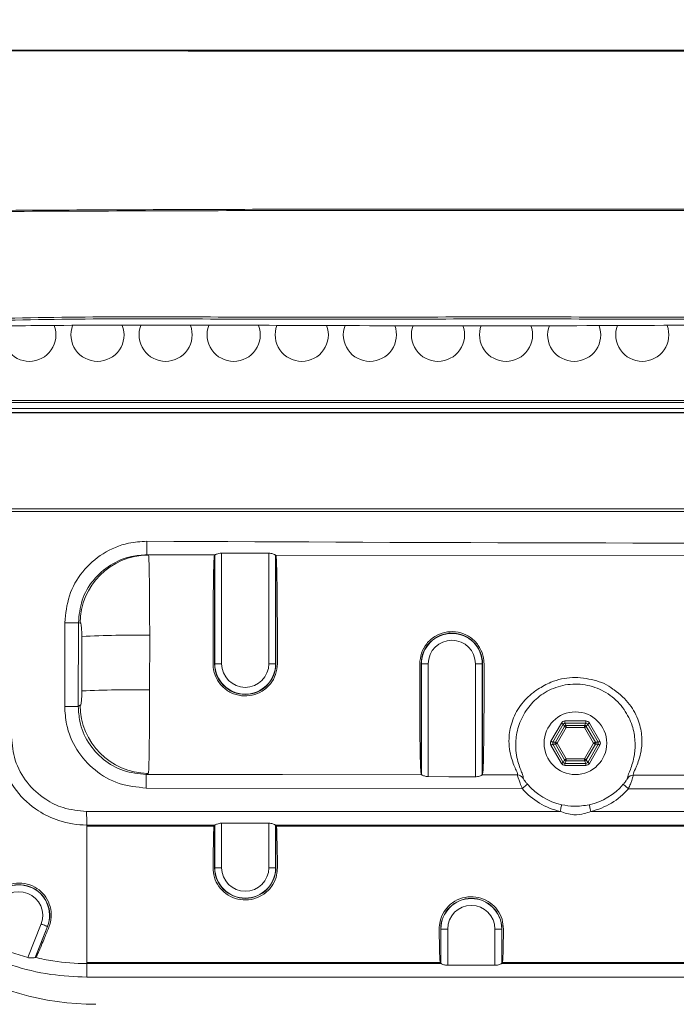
# Model space of a CAD drawing. Header units: millimetres. Extents: x 275 to 1254, y 266 to 807.
# Tile 11 of 41: x 358 to 406, y 439 to 511. Entities that reach past the tile are written whole.
import ezdxf

# ---------------------------------------------------------------- set-up
doc = ezdxf.new("R2010")
doc.units = ezdxf.units.MM
doc.header["$LTSCALE"] = 5

msp = doc.modelspace()

# ---------------------------------------------------------------- linework, layer by layer
at = {"color": 7, "linetype": 'Continuous', "lineweight": 15}
for p, q in [((356.072, 483.476), (420.962, 483.476)), ((420.962, 483.311), (356.072, 483.311)), ((356.072, 482.884), (420.962, 482.884)), ((356.072, 482.588), (420.962, 482.588)), ((356.072, 482.555), (420.962, 482.555)), ((335.976, 475.303), (497.883, 475.303)), ((497.883, 475.503), (337.375, 475.503)), ((372.587, 472.254), (372.587, 464.129)), ((376.052, 464.129), (376.052, 472.249)), ((367.094, 472.127), (367.185, 472.11)), ((372.087, 472.121), (367.094, 472.127)), ((372.07, 472.106), (372.087, 472.121)), ((372.07, 464.129), (372.07, 472.106)), ((372.087, 472.121), (372.087, 472.121)), ((372.087, 464.129), (372.087, 472.121)), ((376.552, 472.115), (376.57, 472.101)), ((376.552, 472.115), (376.552, 472.115)), ((407.687, 472.073), (376.552, 472.115)), ((376.552, 472.115), (376.552, 464.129)), ((376.57, 472.101), (376.57, 464.129)), ((361.064, 460.995), (361.073, 467.144)), ((362.069, 467.143), (362.06, 460.993)), ((362.32, 462.13), (362.32, 466.128)), ((367.304, 466.228), (367.297, 462.218)), ((372.087, 464.129), (372.07, 464.129)), ((372.087, 464.129), (372.587, 464.129)), ((376.552, 464.129), (376.052, 464.129)), ((376.552, 464.129), (376.57, 464.129)), ((387.26, 464.129), (387.243, 464.129)), ((387.243, 456.04), (387.243, 464.129)), ((387.76, 464.129), (387.26, 464.129)), ((387.26, 455.976), (387.26, 464.129)), ((387.76, 464.129), (387.76, 455.84)), ((391.225, 455.835), (391.225, 464.129)), ((391.225, 464.129), (391.725, 464.129)), ((391.725, 464.129), (391.725, 455.969)), ((391.725, 464.129), (391.743, 464.129)), ((391.743, 464.129), (391.743, 456.035)), ((397.796, 459.927), (399.336, 459.927)), ((397.796, 459.927), (397.796, 459.779)), ((399.336, 459.927), (399.336, 459.779)), ((396.769, 458.446), (397.539, 459.779)), ((397.668, 459.705), (396.898, 458.371)), ((397.099, 458.371), (397.768, 459.53)), ((397.897, 459.456), (397.228, 458.297)), ((397.668, 459.705), (397.796, 459.779)), ((397.768, 459.53), (397.668, 459.705)), ((399.336, 459.779), (397.796, 459.779)), ((397.796, 459.779), (397.897, 459.604)), ((397.897, 459.604), (399.235, 459.604)), ((397.897, 459.604), (397.897, 459.456)), ((399.235, 459.456), (397.897, 459.456)), ((399.235, 459.604), (399.336, 459.779)), ((399.235, 459.604), (399.235, 459.456)), ((399.904, 458.297), (399.235, 459.456)), ((399.336, 459.779), (399.465, 459.705)), ((399.465, 459.705), (399.364, 459.53)), ((399.364, 459.53), (400.033, 458.371)), ((400.234, 458.371), (399.465, 459.705)), ((399.593, 459.779), (400.363, 458.446)), ((397.539, 456.815), (396.769, 458.149)), ((396.898, 458.223), (396.898, 458.371)), ((396.898, 458.371), (397.099, 458.371)), ((396.898, 458.223), (397.668, 456.889)), ((397.099, 458.223), (396.898, 458.223)), ((397.768, 457.064), (397.099, 458.223)), ((397.228, 458.297), (397.897, 457.138)), ((399.235, 457.138), (399.904, 458.297)), ((400.033, 458.223), (399.364, 457.064)), ((399.465, 456.889), (400.234, 458.223)), ((400.363, 458.149), (399.593, 456.815)), ((400.033, 458.371), (400.234, 458.371)), ((400.234, 458.223), (400.033, 458.223)), ((400.234, 458.371), (400.234, 458.223)), ((397.668, 456.889), (397.768, 457.064)), ((397.897, 457.138), (397.897, 456.99)), ((397.897, 457.138), (399.235, 457.138)), ((399.235, 457.138), (399.235, 456.99)), ((399.364, 457.064), (399.465, 456.889)), ((397.796, 456.815), (397.668, 456.889)), ((397.897, 456.99), (397.796, 456.815)), ((397.796, 456.815), (399.336, 456.815)), ((397.796, 456.815), (397.796, 456.667)), ((399.336, 456.667), (397.796, 456.667)), ((399.235, 456.99), (397.897, 456.99)), ((399.336, 456.815), (399.235, 456.99)), ((399.336, 456.815), (399.465, 456.889)), ((399.336, 456.815), (399.336, 456.667)), ((387.26, 455.976), (387.243, 456.04)), ((387.264, 455.973), (387.26, 455.976)), ((391.725, 455.969), (391.721, 455.966)), ((391.721, 455.966), (394.307, 455.962)), ((391.743, 456.035), (391.725, 455.969)), ((394.663, 454.963), (367.048, 455.005)), ((362.673, 453.288), (397.446, 453.288)), ((399.686, 453.288), (442.166, 453.288)), ((362.685, 452.203), (362.685, 452.288)), ((372.088, 452.288), (362.685, 452.288)), ((362.685, 442.203), (362.685, 452.203)), ((372.034, 452.203), (362.685, 452.203)), ((372.07, 452.26), (372.034, 452.203)), ((372.087, 452.288), (372.07, 452.26)), ((372.07, 449.151), (372.07, 452.26)), ((372.087, 449.151), (372.087, 452.288)), ((376.052, 452.422), (372.587, 452.422)), ((372.587, 452.422), (372.587, 449.151)), ((376.052, 449.151), (376.052, 452.422)), ((407.688, 452.288), (376.551, 452.288)), ((376.552, 452.288), (376.552, 449.151)), ((376.57, 452.26), (376.552, 452.288)), ((376.605, 452.203), (376.57, 452.26)), ((376.57, 452.26), (376.57, 449.151)), ((407.634, 452.203), (376.605, 452.203)), ((372.087, 449.151), (372.07, 449.151)), ((372.587, 449.151), (372.087, 449.151)), ((376.052, 449.151), (376.552, 449.151)), ((376.552, 449.151), (376.57, 449.151)), ((358.359, 442.552), (359.328, 445.023)), ((359.794, 444.84), (358.897, 442.556)), ((359.81, 444.834), (358.925, 442.578)), ((359.794, 444.84), (359.81, 444.834)), ((388.67, 442.147), (388.67, 444.651)), ((388.687, 444.651), (388.67, 444.651)), ((388.687, 442.119), (388.687, 444.651)), ((389.187, 444.651), (388.687, 444.651)), ((389.187, 444.651), (389.187, 441.985)), ((392.652, 441.985), (392.652, 444.651)), ((392.652, 444.651), (393.152, 444.651)), ((393.152, 444.651), (393.152, 442.119)), ((393.152, 444.651), (393.17, 444.651)), ((393.17, 444.651), (393.17, 442.147)), ((358.897, 442.556), (358.896, 442.556)), ((358.897, 442.556), (358.925, 442.578)), ((362.685, 442.118), (362.685, 442.203)), ((388.634, 442.203), (362.685, 442.203)), ((362.685, 442.118), (388.688, 442.118)), ((388.634, 442.203), (388.67, 442.147)), ((388.67, 442.147), (388.687, 442.119)), ((389.187, 441.985), (392.652, 441.985)), ((393.151, 442.118), (425.488, 442.118)), ((393.152, 442.119), (393.17, 442.147)), ((393.17, 442.147), (393.205, 442.203)), ((425.434, 442.203), (393.205, 442.203)), ((442.169, 441.119), (362.68, 441.119))]:
    msp.add_line(p, q, dxfattribs=at)
at = {"color": 7, "linetype": 'Continuous', "lineweight": 15, "flags": 128}
for points in [[(367.095, 473.127), (367.095, 472.934), (367.095, 472.748), (367.095, 472.577), (367.095, 472.426), (367.094, 472.302), (367.094, 472.208), (367.094, 472.149), (367.094, 472.127)], [(376.052, 472.249), (374.543, 472.251), (372.587, 472.254)], [(361.073, 467.144), (361.257, 467.144), (361.436, 467.144), (361.601, 467.144), (361.749, 467.143), (361.873, 467.143), (361.97, 467.143), (362.036, 467.143), (362.069, 467.143)], [(362.199, 467.118), (362.09, 467.139), (362.069, 467.143)], [(361.064, 460.995), (361.248, 460.994), (361.426, 460.994), (361.592, 460.994), (361.739, 460.994), (361.864, 460.993), (361.961, 460.993), (362.027, 460.993), (362.06, 460.993)], [(362.06, 460.993), (362.078, 461.004), (362.199, 461.081)], [(397.668, 459.705), (397.662, 459.708), (397.653, 459.713), (397.64, 459.72), (397.624, 459.73), (397.605, 459.741), (397.585, 459.753), (397.562, 459.766), (397.539, 459.779)], [(397.897, 459.456), (397.874, 459.469), (397.852, 459.482), (397.831, 459.494), (397.812, 459.505), (397.796, 459.514), (397.783, 459.522), (397.774, 459.527), (397.768, 459.53)], [(399.364, 459.53), (399.359, 459.527), (399.349, 459.522), (399.336, 459.514), (399.32, 459.505), (399.302, 459.494), (399.281, 459.482), (399.258, 459.469), (399.235, 459.456)], [(399.593, 459.779), (399.57, 459.766), (399.548, 459.753), (399.527, 459.741), (399.508, 459.73), (399.492, 459.72), (399.479, 459.713), (399.47, 459.708), (399.465, 459.705)], [(396.898, 458.371), (396.893, 458.374), (396.883, 458.38), (396.871, 458.387), (396.855, 458.396), (396.836, 458.407), (396.815, 458.419), (396.792, 458.432), (396.769, 458.446)], [(400.363, 458.446), (400.34, 458.432), (400.318, 458.419), (400.297, 458.407), (400.278, 458.396), (400.262, 458.387), (400.249, 458.38), (400.24, 458.374), (400.234, 458.371)], [(396.898, 458.223), (396.893, 458.22), (396.883, 458.214), (396.871, 458.207), (396.855, 458.198), (396.836, 458.187), (396.815, 458.175), (396.792, 458.162), (396.769, 458.149)], [(397.228, 458.297), (397.205, 458.31), (397.183, 458.323), (397.162, 458.335), (397.143, 458.346), (397.127, 458.356), (397.114, 458.363), (397.105, 458.368), (397.099, 458.371)], [(397.228, 458.297), (397.205, 458.284), (397.183, 458.271), (397.162, 458.259), (397.143, 458.248), (397.127, 458.239), (397.114, 458.231), (397.105, 458.226), (397.099, 458.223)], [(400.033, 458.371), (400.028, 458.368), (400.018, 458.363), (400.006, 458.356), (399.989, 458.346), (399.971, 458.335), (399.95, 458.323), (399.927, 458.31), (399.904, 458.297)], [(400.033, 458.223), (400.028, 458.226), (400.018, 458.231), (400.006, 458.239), (399.989, 458.248), (399.971, 458.259), (399.95, 458.271), (399.927, 458.284), (399.904, 458.297)], [(400.363, 458.149), (400.34, 458.162), (400.318, 458.175), (400.297, 458.187), (400.278, 458.198), (400.262, 458.207), (400.249, 458.214), (400.24, 458.22), (400.234, 458.223)], [(397.897, 457.138), (397.874, 457.125), (397.852, 457.112), (397.831, 457.1), (397.812, 457.089), (397.796, 457.08), (397.783, 457.072), (397.774, 457.067), (397.768, 457.064)], [(399.364, 457.064), (399.359, 457.067), (399.349, 457.072), (399.336, 457.08), (399.32, 457.089), (399.302, 457.1), (399.281, 457.112), (399.258, 457.125), (399.235, 457.138)], [(397.668, 456.889), (397.662, 456.886), (397.653, 456.881), (397.64, 456.874), (397.624, 456.864), (397.605, 456.854), (397.585, 456.841), (397.562, 456.829), (397.539, 456.815)], [(399.593, 456.815), (399.57, 456.829), (399.548, 456.841), (399.527, 456.854), (399.508, 456.864), (399.492, 456.874), (399.479, 456.881), (399.47, 456.886), (399.465, 456.889)], [(367.048, 455.005), (367.049, 455.194), (367.049, 455.375), (367.049, 455.543), (367.05, 455.692), (367.05, 455.817), (367.05, 455.912), (367.05, 455.975), (367.05, 456.004)], [(367.175, 456.081), (367.051, 456.005), (367.05, 456.004)], [(367.05, 456.004), (369.05, 456.001), (377.05, 455.988), (387.264, 455.973)], [(387.76, 455.84), (389.269, 455.838), (391.225, 455.835)], [(402.818, 455.948), (409.05, 455.938), (425.493, 455.912)], [(394.663, 454.963), (394.736, 455.025), (394.806, 455.085), (394.87, 455.14), (394.927, 455.189), (394.975, 455.229), (395.01, 455.26), (395.034, 455.28), (395.043, 455.288)], [(402.08, 455.277), (402.089, 455.269), (402.112, 455.249), (402.148, 455.218), (402.195, 455.178), (402.252, 455.129), (402.317, 455.073), (402.386, 455.013), (402.459, 454.951)], [(397.446, 453.288), (397.467, 453.381), (397.487, 453.471), (397.505, 453.554), (397.522, 453.627), (397.535, 453.688), (397.546, 453.734), (397.552, 453.763), (397.555, 453.775)], [(399.577, 453.775), (399.58, 453.763), (399.587, 453.734), (399.597, 453.688), (399.611, 453.627), (399.627, 453.554), (399.646, 453.471), (399.666, 453.381), (399.686, 453.288)], [(359.328, 445.023), (359.418, 444.988), (359.505, 444.954), (359.584, 444.923), (359.655, 444.895), (359.713, 444.872), (359.756, 444.855), (359.783, 444.845), (359.794, 444.84)]]:
    msp.add_lwpolyline(points, dxfattribs=at)
at = {"color": 7, "linetype": 'Continuous', "lineweight": 15}
msp.add_circle((398.566, 458.297), 2.3, dxfattribs=at)
for centre, radius, start, end in [((358.472, 488.288), 1.95, 160.8801, 270), ((358.472, 488.288), 1.95, 270, 20.73396), ((363.472, 488.288), 1.95, 159.19044, 270), ((363.472, 488.288), 1.95, 270, 20.73543), ((368.472, 488.288), 1.95, 159.18881, 270), ((368.472, 488.288), 1.95, 270, 20.73689), ((373.472, 488.288), 1.95, 159.18718, 270), ((373.472, 488.288), 1.95, 270, 20.73836), ((378.472, 488.288), 1.95, 159.18555, 270), ((378.472, 488.288), 1.95, 270, 20.73948), ((383.472, 488.288), 1.95, 159.18476, 270), ((383.472, 488.288), 1.95, 270, 20.73948), ((388.472, 488.288), 1.95, 159.18476, 270), ((388.472, 488.288), 1.95, 270, 20.73949), ((393.472, 488.288), 1.95, 159.18475, 270), ((393.472, 488.288), 1.95, 270, 20.73949), ((398.472, 488.288), 1.95, 159.18475, 270), ((398.472, 488.288), 1.95, 270, 20.73949), ((403.472, 488.288), 1.95, 159.18474, 270), ((403.472, 488.288), 1.95, 270, 20.73948), ((367.198, 467.111), 4.999, 90.14742, 179.92095), ((366.224, 395.901), 70.336, 89.11982, 93.18214), ((389.493, 464.129), 2.25, 0, 180), ((389.493, 464.129), 2.232, 0, 180), ((389.493, 464.129), 1.732, 0, 180), ((374.32, 464.129), 2.25, 180, 0), ((374.32, 464.129), 2.232, 180, 0), ((374.32, 464.129), 1.732, 180, 0), ((366.207, 383.497), 78.729, 89.2063, 92.82965), ((367.214, 461.096), 5.015, 180.17121, 269.55613), ((397.899, 459.453), 0.152, 90.67557, 149.32251), ((399.233, 459.453), 0.152, 30.67741, 89.32451), ((397.232, 458.297), 0.152, 150.67878, 209.32122), ((399.901, 458.297), 0.152, 330.6789, 29.3211), ((397.899, 457.141), 0.152, 210.69982, 269.30209), ((399.233, 457.141), 0.152, 270.69783, 329.30026), ((394.306, 455.461), 0.5, 33.78138, 89.93794), ((402.817, 455.448), 0.5, 89.86845, 146.03366), ((398.566, 458.297), 5.133, 220.5029, 257.39339), ((398.566, 458.297), 4.633, 220.5029, 257.39339), ((398.566, 458.297), 4.633, 282.60661, 319.31999), ((398.566, 458.297), 5.133, 282.60661, 319.31999), ((363.362, 459.462), 20.342, 206.45445, 270), ((363.362, 459.462), 23.402, 206.21148, 270), ((363.362, 459.462), 23.142, 206.23022, 270), ((363.362, 459.462), 22.074, 206.3107, 270), ((374.32, 449.151), 2.25, 180, 0), ((374.32, 449.151), 2.232, 180, 0), ((374.32, 449.151), 1.732, 180, 0), ((363.362, 459.462), 25.229, 206.08801, 270), ((363.362, 459.462), 24.929, 206.10735, 270), ((357.716, 445.656), 2.25, 338.57142, 158.57142), ((357.716, 445.656), 2.232, 338.57142, 158.57142), ((357.716, 445.656), 1.732, 338.57142, 158.57142), ((390.92, 444.651), 2.25, 0, 180), ((390.92, 444.651), 2.232, 0, 180), ((390.92, 444.651), 1.732, 0, 180)]:
    msp.add_arc(centre, radius, start, end, dxfattribs=at)
for centre, major_axis, ratio, start_param, end_param in [((397.8, 459.625), (0.152, -0.263), 0.987087, 2.623604, 3.659582), ((399.333, 459.625), (-0.152, -0.263), 0.987087, 2.623604, 3.659582), ((397.033, 458.297), (0.304, 0), 0.987087, 2.623604, 3.659582), ((400.099, 458.297), (-0.304, 0), 0.987087, 2.623604, 3.659582), ((397.8, 456.97), (0.152, 0.263), 0.987087, 2.623604, 3.659582), ((399.333, 456.97), (-0.152, 0.263), 0.987087, 2.623604, 3.659582), ((372.037, 447.203), (0, 5.002), 0.017455, 0.027781, 1.170933), ((372.587, 452.287), (0.5, 0), 0.027789, 3.086008, 3.124139), ((376.052, 452.287), (0.5, 0), 0.027789, 0.017453, 0.055584), ((376.603, 447.203), (0, 5.002), 0.017455, 5.112252, 6.255404), ((388.637, 447.203), (0, 5.002), 0.017455, 2.1064, 3.113811), ((393.203, 447.203), (0, 5.002), 0.017455, 3.169374, 4.176786), ((389.187, 442.119), (0.5, 0), 0.027789, 3.159046, 3.197177), ((392.652, 442.119), (0.5, 0), 0.027789, 6.227601, 6.265732)]:
    msp.add_ellipse(centre, major_axis=major_axis, ratio=ratio, start_param=start_param, end_param=end_param, dxfattribs=at)
for points, knots in [([(472.409, 516.192), (470.583, 513.812), (465.106, 506.678), (459.473, 498.648), (454.518, 492.859), (452.611, 491.404), (450.497, 490.292), (447.616, 489.388), (443.974, 488.956), (439.669, 488.959), (435.357, 489.236), (426.362, 489.527), (412.653, 489.379), (394.225, 489.49), (375.795, 489.386), (361.966, 489.527), (352.733, 489.239), (348.069, 488.945), (343.413, 488.926), (339.568, 489.313), (336.624, 490.151), (334.579, 491.153), (332.705, 492.459), (329.778, 495.541), (324.045, 503.775), (318.367, 511.052), (314.358, 516.192)], [0, 0, 0, 0, 0.049323, 0.147913, 0.160974, 0.174033, 0.187075, 0.200121, 0.223561, 0.247152, 0.270917, 0.294596, 0.394954, 0.495411, 0.595868, 0.696226, 0.721826, 0.747506, 0.773028, 0.798411, 0.810836, 0.823262, 0.835733, 0.848193, 0.892794, 1, 1, 1, 1]), ([(314.449, 516.281), (318.46, 511.142), (324.139, 503.866), (329.867, 495.639), (332.782, 492.571), (334.636, 491.28), (336.659, 490.289), (339.586, 489.457), (343.418, 489.072), (348.068, 489.092), (352.726, 489.387), (361.957, 489.675), (375.788, 489.534), (394.225, 489.638), (412.66, 489.527), (426.371, 489.676), (435.364, 489.384), (439.669, 489.106), (443.966, 489.102), (447.595, 489.531), (450.458, 490.428), (452.55, 491.529), (454.438, 492.968), (459.382, 498.743), (465.012, 506.768), (470.49, 513.902), (472.317, 516.281)], [0, 0, 0, 0, 0.107352, 0.151981, 0.164319, 0.176668, 0.18898, 0.201291, 0.226671, 0.25219, 0.277868, 0.303465, 0.403981, 0.504596, 0.605211, 0.705727, 0.729396, 0.753151, 0.776732, 0.800162, 0.813088, 0.826012, 0.838949, 0.851888, 0.950609, 1, 1, 1, 1]), ([(353.09, 509.178), (363.193, 509.183), (378.348, 509.189), (403.606, 509.189), (420.365, 509.185), (432.073, 509.179), (433.677, 509.178)], [0, 0, 0, 0, 0.376115, 0.564173, 0.940288, 1, 1, 1, 1]), ([(433.677, 509.137), (433.577, 509.137), (433.077, 509.136), (430.977, 509.135), (419.37, 509.13), (403.11, 509.126), (378.348, 509.127), (363.193, 509.133), (353.09, 509.137)], [0, 0, 0, 0, 0.0037227, 0.0186134, 0.0781761, 0.4358294, 0.6238862, 1, 1, 1, 1]), ([(353.758, 497.418), (353.758, 497.418), (355, 497.418), (362.187, 497.457), (375.41, 497.519), (392.448, 497.519), (408.553, 497.511), (421.778, 497.492), (429.896, 497.418), (433.009, 497.418), (433.009, 497.418)], [0, 0, 0, 0, 0.000001, 0.04696, 0.273477, 0.499994, 0.691164, 0.882333, 0.999999, 1, 1, 1, 1]), ([(433.011, 497.337), (429.91, 497.352), (421.774, 497.389), (408.56, 497.423), (391.84, 497.421), (373.545, 497.422), (360.36, 497.365), (353.759, 497.337)], [0, 0, 0, 0, 0.117684, 0.308734, 0.500039, 0.749736, 1, 1, 1, 1]), ([(340.498, 489.024), (342.638, 488.914), (346.922, 488.693), (353.356, 488.887), (364.077, 489.049), (380.395, 488.95), (401.878, 488.93), (420.59, 489.117), (435.217, 488.721), (442.531, 488.923), (446.186, 489.024)], [0, 0, 0, 0, 0.0607995, 0.1216947, 0.1825918, 0.3651654, 0.5847863, 0.7923791, 0.8962406, 1, 1, 1, 1]), ([(361.073, 467.144), (361.14, 467.816), (361.274, 469.16), (362.308, 470.951), (363.829, 472.303), (365.522, 473.025), (366.645, 473.098), (367.095, 473.127)], [0, 0, 0, 0, 0.213808, 0.427611, 0.641599, 0.856261, 1, 1, 1, 1]), ([(372.087, 472.121), (372.094, 472.124), (372.107, 472.13), (372.187, 472.168), (372.307, 472.213), (372.449, 472.248), (372.548, 472.252), (372.587, 472.254)], [0, 0, 0, 0, 0.2027105, 0.4049323, 0.6201946, 0.8496838, 1, 1, 1, 1]), ([(376.052, 472.249), (376.104, 472.246), (376.208, 472.24), (376.35, 472.201), (376.466, 472.156), (376.538, 472.122), (376.548, 472.117), (376.552, 472.115)], [0, 0, 0, 0, 0.199057, 0.397448, 0.612286, 0.841301, 1, 1, 1, 1]), ([(367.094, 472.127), (366.718, 472.103), (365.781, 472.043), (364.369, 471.442), (363.1, 470.315), (362.237, 468.823), (362.125, 467.703), (362.069, 467.143)], [0, 0, 0, 0, 0.143871, 0.358651, 0.572635, 0.786332, 1, 1, 1, 1]), ([(367.185, 472.11), (367.197, 472.106), (367.208, 472.103), (367.222, 472.103), (367.222, 472.103)], [0, 0, 0, 0, 0.999861, 1, 1, 1, 1]), ([(367.222, 472.103), (367.222, 472.103), (367.222, 472.103), (367.239, 472.012), (367.262, 471.515), (367.284, 470.289), (367.301, 468.427), (367.303, 466.996), (367.304, 466.228)], [0, 0, 0, 0, 0.000007, 0.094007, 0.287848, 0.531533, 0.748681, 1, 1, 1, 1]), ([(371.958, 464.129), (371.957, 465.13), (371.957, 466.818), (371.97, 469.094), (371.993, 470.701), (372.024, 471.77), (372.051, 472.104), (372.066, 472.105), (372.07, 472.106)], [0, 0, 0, 0, 0.254701, 0.4293372, 0.6040756, 0.7737373, 0.9465178, 1, 1, 1, 1]), ([(376.57, 472.101), (376.583, 472.052), (376.61, 471.953), (376.645, 470.779), (376.668, 469.113), (376.68, 467.34), (376.681, 465.656), (376.681, 464.639), (376.681, 464.129)], [0, 0, 0, 0, 0.196831, 0.395702, 0.569233, 0.738834, 0.869124, 1, 1, 1, 1]), ([(362.32, 466.128), (362.318, 466.258), (362.315, 466.501), (362.298, 466.815), (362.274, 467.013), (362.241, 467.137), (362.215, 467.126), (362.199, 467.118)], [0, 0, 0, 0, 0.2006663, 0.375943, 0.5561119, 0.7162549, 1, 1, 1, 1]), ([(387.131, 464.129), (387.157, 464.394), (387.21, 464.926), (387.617, 465.632), (388.217, 466.17), (388.966, 466.476), (389.773, 466.518), (390.548, 466.291), (391.204, 465.82), (391.666, 465.159), (391.84, 464.558), (391.851, 464.211), (391.854, 464.129)], [0, 0, 0, 0, 0.1074511, 0.2149034, 0.3223393, 0.42974, 0.5371082, 0.6443516, 0.7516945, 0.859077, 0.9665029, 1, 1, 1, 1]), ([(376.681, 464.129), (376.655, 463.863), (376.603, 463.332), (376.196, 462.625), (375.597, 462.087), (374.849, 461.78), (374.043, 461.737), (373.268, 461.963), (372.611, 462.433), (372.148, 463.093), (371.972, 463.695), (371.961, 464.044), (371.958, 464.129)], [0, 0, 0, 0, 0.107384, 0.214766, 0.322136, 0.429304, 0.536489, 0.643815, 0.751193, 0.858182, 0.965547, 1, 1, 1, 1]), ([(387.243, 456.04), (387.229, 456.094), (387.201, 456.204), (387.166, 457.361), (387.142, 459.03), (387.131, 460.816), (387.129, 462.542), (387.13, 463.599), (387.131, 464.129)], [0, 0, 0, 0, 0.195856, 0.394853, 0.566556, 0.732596, 0.86583, 1, 1, 1, 1]), ([(391.854, 464.129), (391.855, 463.496), (391.856, 462.239), (391.853, 460.296), (391.837, 458.492), (391.812, 457.072), (391.779, 456.165), (391.755, 456.079), (391.743, 456.035)], [0, 0, 0, 0, 0.159896, 0.317831, 0.486858, 0.656134, 0.821889, 1, 1, 1, 1]), ([(395.813, 462.26), (395.813, 462.26), (396.119, 462.445), (396.894, 462.906), (398.346, 463.211), (399.915, 462.986), (400.935, 462.604), (401.306, 462.268), (401.306, 462.268)], [0, 0, 0, 0, 0.00001, 0.18433, 0.463058, 0.741895, 0.999989, 1, 1, 1, 1]), ([(362.199, 461.081), (362.213, 461.082), (362.237, 461.085), (362.27, 461.186), (362.296, 461.383), (362.312, 461.669), (362.319, 461.928), (362.32, 462.082), (362.32, 462.13)], [0, 0, 0, 0, 0.241086, 0.416945, 0.592129, 0.764606, 0.927012, 1, 1, 1, 1]), ([(367.297, 462.218), (367.297, 461.906), (367.296, 461.016), (367.286, 459.466), (367.272, 457.804), (367.245, 456.571), (367.227, 456.189), (367.215, 456.106), (367.215, 456.106), (367.215, 456.106)], [0, 0, 0, 0, 0.101946, 0.291333, 0.521268, 0.74627, 0.973132, 0.999993, 1, 1, 1, 1]), ([(394.307, 455.962), (394.314, 455.984), (394.327, 456.028), (394.241, 456.27), (393.839, 457.113), (393.606, 458.419), (393.84, 459.854), (394.459, 461.084), (395.218, 461.842), (395.695, 462.19), (395.813, 462.26), (395.813, 462.26)], [0, 0, 0, 0, 0.1382258, 0.2751006, 0.4457584, 0.6162608, 0.7327821, 0.8511964, 0.9652471, 0.9999951, 1, 1, 1, 1]), ([(402.402, 455.728), (402.39, 455.753), (402.365, 455.806), (402.565, 456.245), (402.903, 457.23), (402.985, 458.41), (402.781, 459.602), (402.183, 460.832), (401.161, 461.876), (399.832, 462.533), (398.361, 462.714), (396.95, 462.406), (395.771, 461.7), (394.874, 460.702), (394.32, 459.509), (394.113, 458.112), (394.323, 456.846), (394.671, 456.044), (394.743, 455.806), (394.729, 455.762), (394.722, 455.74)], [0, 0, 0, 0, 0.070703, 0.145726, 0.217889, 0.265917, 0.310405, 0.357482, 0.407459, 0.45729, 0.507128, 0.556953, 0.602833, 0.646266, 0.692637, 0.739749, 0.811115, 0.884495, 0.942029, 1, 1, 1, 1]), ([(401.306, 462.268), (401.306, 462.268), (401.34, 462.248), (401.805, 461.935), (402.589, 461.219), (403.258, 459.949), (403.49, 458.718), (403.398, 457.506), (403.018, 456.491), (402.778, 456.025), (402.805, 455.974), (402.818, 455.948)], [0, 0, 0, 0, 0.000005, 0.009999, 0.141364, 0.261498, 0.37152, 0.486838, 0.656011, 0.82715, 1, 1, 1, 1]), ([(367.048, 455.005), (366.373, 455.072), (365.021, 455.207), (363.222, 456.245), (361.871, 457.769), (361.162, 459.45), (361.092, 460.557), (361.064, 460.995)], [0, 0, 0, 0, 0.215552, 0.431138, 0.645928, 0.860014, 1, 1, 1, 1]), ([(362.06, 460.993), (362.083, 460.628), (362.141, 459.706), (362.731, 458.304), (363.858, 457.034), (365.359, 456.17), (366.486, 456.059), (367.05, 456.004)], [0, 0, 0, 0, 0.139982, 0.353979, 0.568679, 0.784275, 1, 1, 1, 1]), ([(362.68, 441.119), (361.801, 441.157), (359.929, 441.239), (357.134, 441.934), (354.384, 443.092), (351.874, 444.711), (350.096, 446.324), (348.537, 448.134), (347.197, 450.123), (345.967, 452.844), (345.199, 455.749), (345.095, 457.745), (345.043, 458.743)], [0, 0, 0, 0, 0.095326, 0.202769, 0.3102, 0.417636, 0.525053, 0.569275, 0.676502, 0.78371, 0.891827, 1, 1, 1, 1]), ([(362.685, 452.288), (362.685, 452.288), (361.993, 452.288), (360.736, 452.488), (358.937, 453.351), (357.417, 454.736), (356.391, 456.655), (356.156, 458.07), (356.156, 458.745), (356.156, 458.745)], [0, 0, 0, 0, 0.000006, 0.20463, 0.368248, 0.584524, 0.800436, 0.999994, 1, 1, 1, 1]), ([(357.156, 458.738), (357.212, 458.17), (357.328, 456.981), (358.231, 455.357), (359.508, 454.195), (361.031, 453.439), (362.087, 453.342), (362.673, 453.288)], [0, 0, 0, 0, 0.198582, 0.41503, 0.631576, 0.795831, 1, 1, 1, 1]), ([(367.215, 456.106), (367.215, 456.106), (367.201, 456.106), (367.188, 456.094), (367.175, 456.081)], [0, 0, 0, 0, 0.000136, 1, 1, 1, 1]), ([(387.76, 455.84), (387.708, 455.843), (387.604, 455.849), (387.463, 455.888), (387.346, 455.933), (387.283, 455.963), (387.268, 455.971), (387.264, 455.973)], [0, 0, 0, 0, 0.212709, 0.424708, 0.654312, 0.899021, 1, 1, 1, 1]), ([(391.721, 455.966), (391.709, 455.96), (391.684, 455.948), (391.587, 455.904), (391.452, 455.859), (391.32, 455.836), (391.243, 455.835), (391.225, 455.835)], [0, 0, 0, 0, 0.222712, 0.444797, 0.682663, 0.925486, 1, 1, 1, 1]), ([(394.663, 454.963), (394.609, 455.096), (394.509, 455.339), (394.403, 455.64), (394.336, 455.847), (394.31, 455.941), (394.308, 455.957), (394.307, 455.962)], [0, 0, 0, 0, 0.275478, 0.504313, 0.706188, 0.917789, 1, 1, 1, 1]), ([(394.722, 455.74), (394.723, 455.737), (394.724, 455.73), (394.748, 455.687), (394.809, 455.592), (394.906, 455.454), (394.994, 455.347), (395.043, 455.288)], [0, 0, 0, 0, 0.079754, 0.285161, 0.483187, 0.713013, 1, 1, 1, 1]), ([(402.08, 455.277), (402.123, 455.329), (402.201, 455.423), (402.293, 455.549), (402.355, 455.642), (402.395, 455.707), (402.4, 455.721), (402.402, 455.728)], [0, 0, 0, 0, 0.25211, 0.457665, 0.639715, 0.817605, 1, 1, 1, 1]), ([(402.818, 455.948), (402.815, 455.933), (402.809, 455.904), (402.765, 455.76), (402.697, 455.556), (402.596, 455.28), (402.507, 455.067), (402.459, 454.951)], [0, 0, 0, 0, 0.188075, 0.370767, 0.555219, 0.758567, 1, 1, 1, 1]), ([(444.875, 454.731), (443.678, 454.798), (441.284, 454.934), (436.485, 454.873), (423.544, 454.953), (411.801, 454.952), (402.459, 454.951)], [0, 0, 0, 0, 0.084723, 0.16953, 0.3393, 1, 1, 1, 1]), ([(397.555, 453.775), (397.855, 453.724), (398.528, 453.609), (399.203, 453.716), (399.577, 453.775)], [0, 0, 0, 0, 0.445838, 1, 1, 1, 1]), ([(362.673, 453.288), (362.673, 453.274), (362.674, 453.21), (362.676, 453.034), (362.679, 452.771), (362.682, 452.511), (362.684, 452.331), (362.685, 452.302), (362.685, 452.288)], [0, 0, 0, 0, 0.026541, 0.125906, 0.34445, 0.562967, 0.78148, 1, 1, 1, 1]), ([(399.686, 453.288), (399.53, 453.227), (399.134, 453.073), (398.35, 452.987), (397.774, 453.179), (397.446, 453.288)], [0, 0, 0, 0, 0.218006, 0.553907, 1, 1, 1, 1]), ([(372.088, 452.288), (372.096, 452.292), (372.112, 452.3), (372.197, 452.339), (372.32, 452.385), (372.46, 452.417), (372.553, 452.421), (372.587, 452.422)], [0, 0, 0, 0, 0.20748, 0.414416, 0.635314, 0.868693, 1, 1, 1, 1]), ([(376.052, 452.422), (376.104, 452.419), (376.208, 452.413), (376.35, 452.374), (376.466, 452.33), (376.535, 452.296), (376.547, 452.29), (376.551, 452.288)], [0, 0, 0, 0, 0.202822, 0.404972, 0.623821, 0.857162, 1, 1, 1, 1]), ([(371.956, 449.151), (371.975, 448.913), (372.012, 448.438), (372.356, 447.757), (372.887, 447.211), (373.578, 446.854), (374.367, 446.736), (375.162, 446.887), (375.863, 447.292), (376.379, 447.897), (376.648, 448.557), (376.673, 448.972), (376.683, 449.151)], [0, 0, 0, 0, 0.100432, 0.201069, 0.298968, 0.400573, 0.506043, 0.611925, 0.717853, 0.823144, 0.923971, 1, 1, 1, 1]), ([(359.909, 444.795), (359.981, 445.027), (360.125, 445.493), (360.042, 446.286), (359.718, 446.995), (359.199, 447.555), (358.517, 447.932), (357.729, 448.07), (356.937, 447.939), (356.257, 447.565), (355.773, 447.058), (355.602, 446.687), (355.524, 446.516)], [0, 0, 0, 0, 0.1081359, 0.2168144, 0.314153, 0.4097067, 0.5100772, 0.6133117, 0.7167473, 0.8181198, 0.9163038, 1, 1, 1, 1]), ([(393.278, 444.651), (393.26, 444.887), (393.225, 445.362), (392.873, 446.06), (392.326, 446.608), (391.633, 446.955), (390.85, 447.064), (390.06, 446.908), (389.367, 446.499), (388.865, 445.904), (388.596, 445.248), (388.572, 444.839), (388.562, 444.651)], [0, 0, 0, 0, 0.104529, 0.209457, 0.307328, 0.406022, 0.508399, 0.612306, 0.716161, 0.818062, 0.916058, 1, 1, 1, 1]), ([(358.925, 442.578), (358.933, 442.559), (358.946, 442.526), (359.169, 443.005), (359.514, 443.823), (359.797, 444.52), (359.909, 444.795)], [0, 0, 0, 0, 0.355771, 0.598469, 0.8411, 1, 1, 1, 1]), ([(355.12, 443.784), (355.356, 443.668), (356.394, 443.158), (357.502, 442.817), (358.359, 442.552)], [0, 0, 0, 0, 0.227084, 1, 1, 1, 1]), ([(358.896, 442.556), (358.888, 442.554), (358.87, 442.55), (358.779, 442.534), (358.648, 442.521), (358.497, 442.522), (358.397, 442.544), (358.359, 442.552)], [0, 0, 0, 0, 0.1967077, 0.3926407, 0.6078294, 0.849375, 1, 1, 1, 1]), ([(358.896, 442.556), (359.33, 442.465), (360.576, 442.204), (361.854, 442.118), (362.685, 442.118), (362.685, 442.118)], [0, 0, 0, 0, 0.3475842, 0.9999844, 1, 1, 1, 1]), ([(362.68, 441.119), (362.681, 441.141), (362.681, 441.205), (362.682, 441.381), (362.683, 441.635), (362.684, 441.895), (362.685, 442.076), (362.685, 442.104), (362.685, 442.118)], [0, 0, 0, 0, 0.043073, 0.125902, 0.344429, 0.562951, 0.781472, 1, 1, 1, 1]), ([(389.187, 441.985), (389.135, 441.988), (389.031, 441.993), (388.89, 442.032), (388.774, 442.077), (388.704, 442.11), (388.692, 442.116), (388.688, 442.118)], [0, 0, 0, 0, 0.202823, 0.40497, 0.62382, 0.857162, 1, 1, 1, 1]), ([(393.151, 442.118), (393.143, 442.114), (393.127, 442.106), (393.043, 442.067), (392.919, 442.022), (392.779, 441.989), (392.686, 441.986), (392.652, 441.985)], [0, 0, 0, 0, 0.20748, 0.414412, 0.635314, 0.868694, 1, 1, 1, 1])]:
    msp.add_open_spline(points, degree=3, knots=knots, dxfattribs=at)
at = {"color": 8, "linetype": 'Continuous', "lineweight": 15}
msp.add_open_spline([(367.095, 473.127), (388.242, 473.027), (411.996, 472.914), (438.354, 473.093), (446.165, 472.909), (453.511, 471.915), (460.234, 469.997), (466.333, 467.525), (472.119, 464.384), (477.506, 460.603), (482.442, 456.249), (486.861, 451.373), (490.698, 446.024), (493.901, 440.281), (496.368, 434.596), (497.412, 430.749), (497.883, 429.014)], degree=3, knots=[0, 0, 0, 0, 0.41912, 0.470808, 0.522472, 0.573874, 0.617225, 0.660716, 0.704068, 0.747416, 0.790902, 0.834248, 0.877588, 0.921064, 0.964402, 1, 1, 1, 1], dxfattribs=at)

doc.saveas('drawing.dxf')
